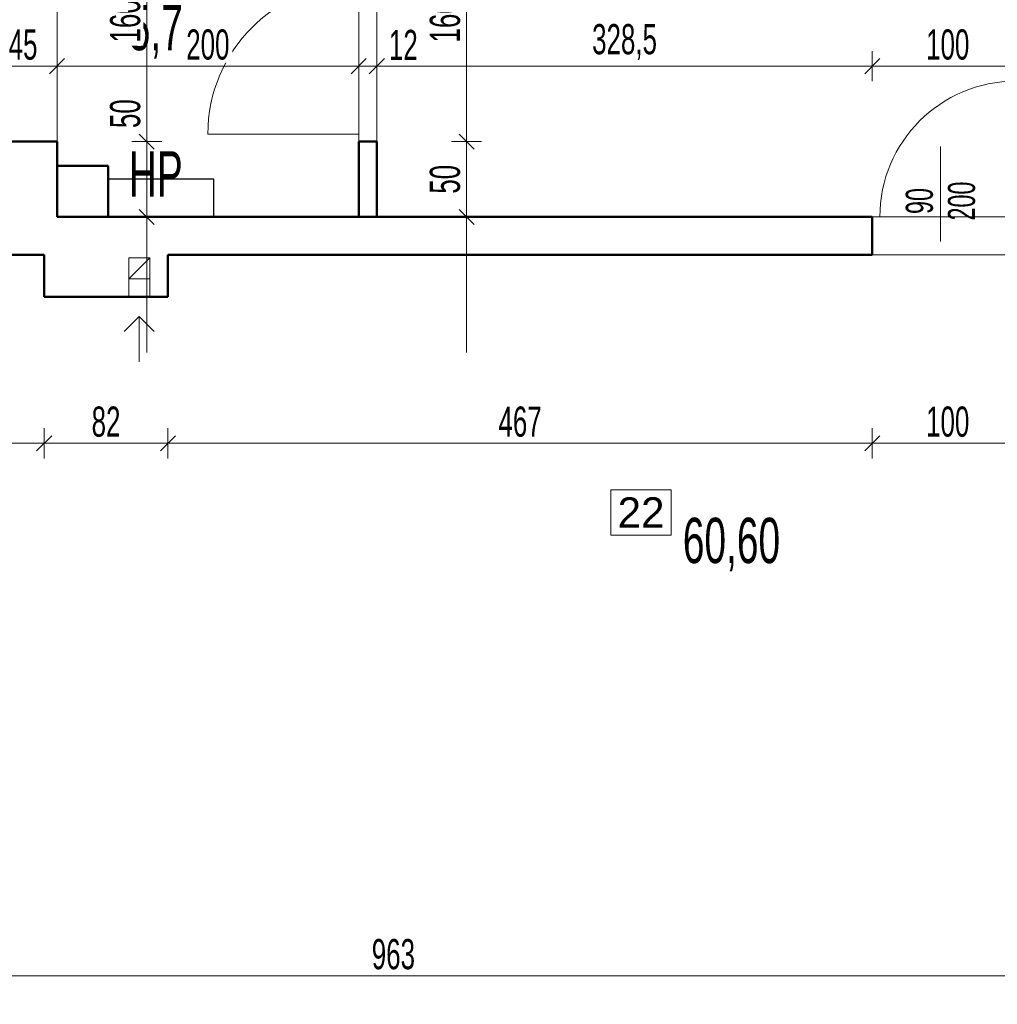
# Model space of a CAD drawing. Header units: millimetres. Extents: x 72202 to 304796, y 21658 to 519946.
# Tile 50 of 139: x 195062 to 195710, y 208628 to 209281. Entities that reach past the tile are written whole.
import ezdxf

# ---------------------------------------------------------------- set-up
doc = ezdxf.new("R2010")
doc.units = ezdxf.units.MM
doc.layers.get('0').update_dxf_attribs({"color": 253})
doc.layers.get('Defpoints').update_dxf_attribs({"color": 253})
for name, color, linetype, lineweight in [('DRZWI I OKNA OPISY', 253, 'Continuous', 9), ('linia - gruba - projektowana', 253, 'Continuous', 50), ('LINIA CIENKA', 7, 'Continuous', 13), ('LINIA WYMIAROWANIE', 253, 'Continuous', 9), ('OPISY', 253, 'Continuous', 9)]:
    doc.layers.add(name, color=color, linetype=linetype, lineweight=lineweight)
doc.layers.add('LINIA-NIE DRUKOWAĆ', color=253, linetype='Continuous', lineweight=20, plot=False)
doc.styles.add('simplex', font='arial.ttf')
doc.styles.get("Standard").update_dxf_attribs({"font": 'ARIALN.TTF', "width": 0.75})
doc.dimstyles.new('sebek100', dxfattribs={"dimtxt": 17, "dimasz": 10, "dimexe": 10, "dimexo": 20, "dimgap": 4, "dimtad": 1, "dimrnd": 0.5, "dimtxsty": 'Standard', "dimblk": 'OBLIQUE', "dimcen": 8, "dimclre": 1, "dimazin": 0, "dimtm": 1e-09, "dimtfac": 1, "dimtix": 1, "dimtmove": 1, "dimatfit": 3, "dimldrblk": 'zas', "dimfxl": 10, "dimfxlon": 1, "dimtolj": 2, "dimlwd": -1, "dimlwe": -1, "dimarcsym": 0})

# ---------------------------------------------------------------- blocks, each defined once
blk = doc.blocks.new('_Oblique')
at = {"color": 0, "linetype": 'ByBlock', "lineweight": -2}
blk.add_line((-0.5, -0.5), (0.5, 0.5), dxfattribs=at)
blk = doc.blocks.new('*D539')
at = {"layer": 'Defpoints', "color": 0, "lineweight": -3, "ltscale": 4, "transparency": 16777216}
for p in [(194828.29, 209124.85), (195078.29, 209124.85), (195078.29, 208999.85)]:
    blk.add_point(p, dxfattribs=at)
at = {"layer": 'LINIA WYMIAROWANIE', "ltscale": 4, "transparency": 16777216}
for p, q in [((194828.29, 209009.85), (194828.29, 208989.85)), ((195078.29, 209009.85), (195078.29, 208989.85))]:
    blk.add_line(p, q, dxfattribs=at)
at = {"layer": 'LINIA WYMIAROWANIE', "color": 0, "ltscale": 4, "transparency": 16777216}
blk.add_line((194828.29, 208999.85), (195078.29, 208999.85), dxfattribs=at)
at = {"layer": 'LINIA WYMIAROWANIE', "color": 0, "ltscale": 4, "transparency": 16777216, "xscale": 10, "yscale": 10, "zscale": 10, "rotation": 180}
blk.add_blockref('_Oblique', (194828.29, 208999.85), dxfattribs=at)
at = {"layer": 'LINIA WYMIAROWANIE', "color": 0, "ltscale": 4, "transparency": 16777216, "xscale": 10, "yscale": 10, "zscale": 10}
blk.add_blockref('_Oblique', (195078.29, 208999.85), dxfattribs=at)
at = {"layer": 'LINIA WYMIAROWANIE', "color": 0, "lineweight": -3, "ltscale": 4, "transparency": 16777216, "insert": (194953.29, 209014.06), "char_height": 20, "attachment_point": 5, "bg_fill": 3, "box_fill_scale": 1.1, "bg_fill_color": 256, "bg_fill_true_color": 13158600, "bg_fill_transparency": 0}
blk.add_mtext('\\A2;250', dxfattribs=at)
blk = doc.blocks.new('zas')
blk = doc.blocks.new('*D540')
at = {"layer": 'Defpoints', "color": 0, "lineweight": -3, "ltscale": 4, "transparency": 16777216}
for p in [(195078.29, 209124.85), (195160.29, 209096.85), (195160.29, 208999.85)]:
    blk.add_point(p, dxfattribs=at)
at = {"layer": 'LINIA WYMIAROWANIE', "ltscale": 4, "transparency": 16777216}
for p, q in [((195078.29, 209009.85), (195078.29, 208989.85)), ((195160.29, 209009.85), (195160.29, 208989.85))]:
    blk.add_line(p, q, dxfattribs=at)
at = {"layer": 'LINIA WYMIAROWANIE', "color": 0, "ltscale": 4, "transparency": 16777216}
blk.add_line((195078.29, 208999.85), (195160.29, 208999.85), dxfattribs=at)
at = {"layer": 'LINIA WYMIAROWANIE', "color": 0, "ltscale": 4, "transparency": 16777216, "xscale": 10, "yscale": 10, "zscale": 10, "rotation": 180}
blk.add_blockref('_Oblique', (195078.29, 208999.85), dxfattribs=at)
at = {"layer": 'LINIA WYMIAROWANIE', "color": 0, "ltscale": 4, "transparency": 16777216, "xscale": 10, "yscale": 10, "zscale": 10}
blk.add_blockref('_Oblique', (195160.29, 208999.85), dxfattribs=at)
at = {"layer": 'LINIA WYMIAROWANIE', "color": 0, "lineweight": -3, "ltscale": 4, "transparency": 16777216, "insert": (195119.29, 209014.06), "char_height": 20, "attachment_point": 5, "bg_fill": 3, "box_fill_scale": 1.1, "bg_fill_color": 256, "bg_fill_true_color": 13158600, "bg_fill_transparency": 0}
blk.add_mtext('\\A2;82', dxfattribs=at)
blk = doc.blocks.new('*D541')
at = {"layer": 'Defpoints', "color": 0, "lineweight": -3, "ltscale": 4, "transparency": 16777216}
for p in [(195627.29, 209137.35), (195160.29, 209096.85), (195627.29, 208999.85)]:
    blk.add_point(p, dxfattribs=at)
at = {"layer": 'LINIA WYMIAROWANIE', "ltscale": 4, "transparency": 16777216}
for p, q in [((195160.29, 209009.85), (195160.29, 208989.85)), ((195627.29, 209009.85), (195627.29, 208989.85))]:
    blk.add_line(p, q, dxfattribs=at)
at = {"layer": 'LINIA WYMIAROWANIE', "color": 0, "ltscale": 4, "transparency": 16777216}
blk.add_line((195160.29, 208999.85), (195627.29, 208999.85), dxfattribs=at)
at = {"layer": 'LINIA WYMIAROWANIE', "color": 0, "ltscale": 4, "transparency": 16777216, "xscale": 10, "yscale": 10, "zscale": 10, "rotation": 180}
blk.add_blockref('_Oblique', (195160.29, 208999.85), dxfattribs=at)
at = {"layer": 'LINIA WYMIAROWANIE', "color": 0, "ltscale": 4, "transparency": 16777216, "xscale": 10, "yscale": 10, "zscale": 10}
blk.add_blockref('_Oblique', (195627.29, 208999.85), dxfattribs=at)
at = {"layer": 'LINIA WYMIAROWANIE', "color": 0, "lineweight": -3, "ltscale": 4, "transparency": 16777216, "insert": (195393.79, 209014.06), "char_height": 20, "attachment_point": 5, "bg_fill": 3, "box_fill_scale": 1.1, "bg_fill_color": 256, "bg_fill_true_color": 13158600, "bg_fill_transparency": 0}
blk.add_mtext('\\A2;467', dxfattribs=at)
blk = doc.blocks.new('*D542')
at = {"layer": 'Defpoints', "color": 0, "lineweight": -3, "ltscale": 4, "transparency": 16777216}
for p in [(195627.29, 209137.35), (195727.29, 209137.35), (195727.29, 208999.85)]:
    blk.add_point(p, dxfattribs=at)
at = {"layer": 'LINIA WYMIAROWANIE', "ltscale": 4, "transparency": 16777216}
for p, q in [((195627.29, 209009.85), (195627.29, 208989.85)), ((195727.29, 209009.85), (195727.29, 208989.85))]:
    blk.add_line(p, q, dxfattribs=at)
at = {"layer": 'LINIA WYMIAROWANIE', "color": 0, "ltscale": 4, "transparency": 16777216}
blk.add_line((195627.29, 208999.85), (195727.29, 208999.85), dxfattribs=at)
at = {"layer": 'LINIA WYMIAROWANIE', "color": 0, "ltscale": 4, "transparency": 16777216, "xscale": 10, "yscale": 10, "zscale": 10, "rotation": 180}
blk.add_blockref('_Oblique', (195627.29, 208999.85), dxfattribs=at)
at = {"layer": 'LINIA WYMIAROWANIE', "color": 0, "ltscale": 4, "transparency": 16777216, "xscale": 10, "yscale": 10, "zscale": 10}
blk.add_blockref('_Oblique', (195727.29, 208999.85), dxfattribs=at)
at = {"layer": 'LINIA WYMIAROWANIE', "color": 0, "lineweight": -3, "ltscale": 4, "transparency": 16777216, "insert": (195677.29, 209014.06), "char_height": 20, "attachment_point": 5, "bg_fill": 3, "box_fill_scale": 1.1, "bg_fill_color": 256, "bg_fill_true_color": 13158600, "bg_fill_transparency": 0}
blk.add_mtext('\\A2;100', dxfattribs=at)
blk = doc.blocks.new('*D559')
at = {"layer": 'Defpoints', "color": 0, "lineweight": -3, "ltscale": 4, "transparency": 16777216}
for p in [(194828.29, 208681.24), (195791.29, 208681.24), (195791.29, 208646.85)]:
    blk.add_point(p, dxfattribs=at)
at = {"layer": 'LINIA WYMIAROWANIE', "ltscale": 4, "transparency": 16777216}
for p, q in [((194828.29, 208656.85), (194828.29, 208636.85)), ((195791.29, 208656.85), (195791.29, 208636.85))]:
    blk.add_line(p, q, dxfattribs=at)
at = {"layer": 'LINIA WYMIAROWANIE', "color": 0, "ltscale": 4, "transparency": 16777216}
blk.add_line((194828.29, 208646.85), (195791.29, 208646.85), dxfattribs=at)
at = {"layer": 'LINIA WYMIAROWANIE', "color": 0, "ltscale": 4, "transparency": 16777216, "xscale": 10, "yscale": 10, "zscale": 10, "rotation": 180}
blk.add_blockref('_Oblique', (194828.29, 208646.85), dxfattribs=at)
at = {"layer": 'LINIA WYMIAROWANIE', "color": 0, "ltscale": 4, "transparency": 16777216, "xscale": 10, "yscale": 10, "zscale": 10}
blk.add_blockref('_Oblique', (195791.29, 208646.85), dxfattribs=at)
at = {"layer": 'LINIA WYMIAROWANIE', "color": 0, "lineweight": -3, "ltscale": 4, "transparency": 16777216, "insert": (195309.79, 208661.06), "char_height": 20, "attachment_point": 5, "bg_fill": 3, "box_fill_scale": 1.1, "bg_fill_color": 256, "bg_fill_true_color": 13158600, "bg_fill_transparency": 0}
blk.add_mtext('\\A2;963', dxfattribs=at)
blk = doc.blocks.new('*D564')
at = {"layer": 'Defpoints', "color": 0, "lineweight": -3, "ltscale": 4, "transparency": 16777216}
for p in [(195086.79, 209249.85), (195086.79, 209199.85), (195041.79, 209169.85)]:
    blk.add_point(p, dxfattribs=at)
at = {"layer": 'LINIA WYMIAROWANIE', "ltscale": 4, "transparency": 16777216}
for p, q in [((195041.79, 209239.85), (195041.79, 209259.85)), ((195086.79, 209239.85), (195086.79, 209259.85))]:
    blk.add_line(p, q, dxfattribs=at)
at = {"layer": 'LINIA WYMIAROWANIE', "color": 0, "ltscale": 4, "transparency": 16777216}
blk.add_line((195041.79, 209249.85), (195086.79, 209249.85), dxfattribs=at)
at = {"layer": 'LINIA WYMIAROWANIE', "color": 0, "ltscale": 4, "transparency": 16777216, "xscale": 10, "yscale": 10, "zscale": 10, "rotation": 180}
blk.add_blockref('_Oblique', (195041.79, 209249.85), dxfattribs=at)
at = {"layer": 'LINIA WYMIAROWANIE', "color": 0, "ltscale": 4, "transparency": 16777216, "xscale": 10, "yscale": 10, "zscale": 10}
blk.add_blockref('_Oblique', (195086.79, 209249.85), dxfattribs=at)
at = {"layer": 'LINIA WYMIAROWANIE', "color": 0, "lineweight": -3, "ltscale": 4, "transparency": 16777216, "insert": (195064.29, 209264.02), "char_height": 20, "attachment_point": 5, "bg_fill": 3, "box_fill_scale": 1.1, "bg_fill_color": 256, "bg_fill_true_color": 13158600, "bg_fill_transparency": 0}
blk.add_mtext('\\A2;45', dxfattribs=at)
blk = doc.blocks.new('*D565')
at = {"layer": 'Defpoints', "color": 0, "lineweight": -3, "ltscale": 4, "transparency": 16777216}
for p in [(195286.79, 209249.85), (195086.79, 209199.85), (195286.79, 209174.85)]:
    blk.add_point(p, dxfattribs=at)
at = {"layer": 'LINIA WYMIAROWANIE', "ltscale": 4, "transparency": 16777216}
for p, q in [((195086.79, 209239.85), (195086.79, 209259.85)), ((195286.79, 209239.85), (195286.79, 209259.85))]:
    blk.add_line(p, q, dxfattribs=at)
at = {"layer": 'LINIA WYMIAROWANIE', "color": 0, "ltscale": 4, "transparency": 16777216}
blk.add_line((195086.79, 209249.85), (195286.79, 209249.85), dxfattribs=at)
at = {"layer": 'LINIA WYMIAROWANIE', "color": 0, "ltscale": 4, "transparency": 16777216, "xscale": 10, "yscale": 10, "zscale": 10, "rotation": 180}
blk.add_blockref('_Oblique', (195086.79, 209249.85), dxfattribs=at)
at = {"layer": 'LINIA WYMIAROWANIE', "color": 0, "ltscale": 4, "transparency": 16777216, "xscale": 10, "yscale": 10, "zscale": 10}
blk.add_blockref('_Oblique', (195286.79, 209249.85), dxfattribs=at)
at = {"layer": 'LINIA WYMIAROWANIE', "color": 0, "lineweight": -3, "ltscale": 4, "transparency": 16777216, "insert": (195186.79, 209264.06), "char_height": 20, "attachment_point": 5, "bg_fill": 3, "box_fill_scale": 1.1, "bg_fill_color": 256, "bg_fill_true_color": 13158600, "bg_fill_transparency": 0}
blk.add_mtext('\\A2;200', dxfattribs=at)
blk = doc.blocks.new('*D566')
at = {"layer": 'Defpoints', "color": 0, "lineweight": -3, "ltscale": 4, "transparency": 16777216}
for p in [(195298.79, 209249.85), (195286.79, 209174.85), (195298.79, 209174.85)]:
    blk.add_point(p, dxfattribs=at)
at = {"layer": 'LINIA WYMIAROWANIE', "ltscale": 4, "transparency": 16777216}
for p, q in [((195286.79, 209239.85), (195286.79, 209259.85)), ((195298.79, 209239.85), (195298.79, 209259.85))]:
    blk.add_line(p, q, dxfattribs=at)
at = {"layer": 'LINIA WYMIAROWANIE', "color": 0, "ltscale": 4, "transparency": 16777216}
blk.add_line((195286.79, 209249.85), (195298.79, 209249.85), dxfattribs=at)
at = {"layer": 'LINIA WYMIAROWANIE', "color": 0, "ltscale": 4, "transparency": 16777216, "xscale": 10, "yscale": 10, "zscale": 10, "rotation": 180}
blk.add_blockref('_Oblique', (195286.79, 209249.85), dxfattribs=at)
at = {"layer": 'LINIA WYMIAROWANIE', "color": 0, "lineweight": -3, "ltscale": 4, "transparency": 16777216, "insert": (195316.4, 209263.89), "char_height": 20, "attachment_point": 5, "bg_fill": 3, "box_fill_scale": 1.1, "bg_fill_color": 256, "bg_fill_true_color": 13158600, "bg_fill_transparency": 0}
blk.add_mtext('\\A2;12', dxfattribs=at)
at = {"layer": 'LINIA WYMIAROWANIE', "color": 0, "ltscale": 4, "transparency": 16777216, "xscale": 10, "yscale": 10, "zscale": 10}
blk.add_blockref('_Oblique', (195298.79, 209249.85), dxfattribs=at)
blk = doc.blocks.new('*D567')
at = {"layer": 'Defpoints', "color": 0, "lineweight": -3, "ltscale": 4, "transparency": 16777216}
for p in [(195078.29, 209124.85), (195008.29, 208491.85), (195024.79, 208491.85)]:
    blk.add_point(p, dxfattribs=at)
at = {"layer": 'LINIA WYMIAROWANIE', "ltscale": 4, "transparency": 16777216}
for p, q in [((195018.29, 209124.85), (194998.29, 209124.85)), ((195008.29, 208491.85), (194998.29, 208491.85))]:
    blk.add_line(p, q, dxfattribs=at)
at = {"layer": 'LINIA WYMIAROWANIE', "color": 0, "ltscale": 4, "transparency": 16777216}
blk.add_line((195008.29, 209124.85), (195008.29, 208491.85), dxfattribs=at)
at = {"layer": 'LINIA WYMIAROWANIE', "color": 0, "ltscale": 4, "transparency": 16777216, "xscale": 10, "yscale": 10, "zscale": 10}
for p, rotation in [((195008.29, 209124.85), 90), ((195008.29, 208491.85), 270)]:
    blk.add_blockref('_Oblique', p, dxfattribs=dict(at, rotation=rotation))
at = {"layer": 'LINIA WYMIAROWANIE', "color": 0, "lineweight": -3, "ltscale": 4, "transparency": 16777216, "insert": (194994.08, 208808.35), "char_height": 20, "attachment_point": 5, "rotation": 90, "bg_fill": 3, "box_fill_scale": 1.1, "bg_fill_color": 256, "bg_fill_true_color": 13158600, "bg_fill_transparency": 0}
blk.add_mtext('\\A2;633', dxfattribs=at)
blk = doc.blocks.new('*D573')
at = {"layer": 'Defpoints', "color": 0, "lineweight": -3, "ltscale": 4, "transparency": 16777216}
for p in [(195627.29, 209249.85), (195298.79, 209149.85), (195627.29, 209137.35)]:
    blk.add_point(p, dxfattribs=at)
at = {"layer": 'LINIA WYMIAROWANIE', "ltscale": 4, "transparency": 16777216}
for p, q in [((195298.79, 209239.85), (195298.79, 209259.85)), ((195627.29, 209239.85), (195627.29, 209259.85))]:
    blk.add_line(p, q, dxfattribs=at)
at = {"layer": 'LINIA WYMIAROWANIE', "color": 0, "ltscale": 4, "transparency": 16777216}
blk.add_line((195298.79, 209249.85), (195627.29, 209249.85), dxfattribs=at)
at = {"layer": 'LINIA WYMIAROWANIE', "color": 0, "ltscale": 4, "transparency": 16777216, "xscale": 10, "yscale": 10, "zscale": 10, "rotation": 180}
blk.add_blockref('_Oblique', (195298.79, 209249.85), dxfattribs=at)
at = {"layer": 'LINIA WYMIAROWANIE', "color": 0, "ltscale": 4, "transparency": 16777216, "xscale": 10, "yscale": 10, "zscale": 10}
blk.add_blockref('_Oblique', (195627.29, 209249.85), dxfattribs=at)
at = {"layer": 'LINIA WYMIAROWANIE', "color": 0, "lineweight": -3, "ltscale": 4, "transparency": 16777216, "insert": (195463.04, 209265.87), "char_height": 20, "attachment_point": 5, "bg_fill": 3, "box_fill_scale": 1.1, "bg_fill_color": 256, "bg_fill_true_color": 13158600, "bg_fill_transparency": 0}
blk.add_mtext('\\A2;328,5', dxfattribs=at)
blk = doc.blocks.new('*D471')
at = {"layer": 'Defpoints', "color": 0, "lineweight": -3, "ltscale": 4, "transparency": 16777216}
for p in [(195727.29, 209249.85), (195627.29, 209137.35), (195727.29, 209137.35)]:
    blk.add_point(p, dxfattribs=at)
at = {"layer": 'LINIA WYMIAROWANIE', "ltscale": 4, "transparency": 16777216}
for p, q in [((195627.29, 209239.85), (195627.29, 209259.85)), ((195727.29, 209239.85), (195727.29, 209259.85))]:
    blk.add_line(p, q, dxfattribs=at)
at = {"layer": 'LINIA WYMIAROWANIE', "color": 0, "ltscale": 4, "transparency": 16777216}
blk.add_line((195627.29, 209249.85), (195727.29, 209249.85), dxfattribs=at)
at = {"layer": 'LINIA WYMIAROWANIE', "color": 0, "ltscale": 4, "transparency": 16777216, "xscale": 10, "yscale": 10, "zscale": 10, "rotation": 180}
blk.add_blockref('_Oblique', (195627.29, 209249.85), dxfattribs=at)
at = {"layer": 'LINIA WYMIAROWANIE', "color": 0, "ltscale": 4, "transparency": 16777216, "xscale": 10, "yscale": 10, "zscale": 10}
blk.add_blockref('_Oblique', (195727.29, 209249.85), dxfattribs=at)
at = {"layer": 'LINIA WYMIAROWANIE', "color": 0, "lineweight": -3, "ltscale": 4, "transparency": 16777216, "insert": (195677.29, 209264.06), "char_height": 20, "attachment_point": 5, "bg_fill": 3, "box_fill_scale": 1.1, "bg_fill_color": 256, "bg_fill_true_color": 13158600, "bg_fill_transparency": 0}
blk.add_mtext('\\A2;100', dxfattribs=at)
blk = doc.blocks.new('*D579')
at = {"layer": 'Defpoints', "color": 0, "lineweight": -3, "ltscale": 4, "transparency": 16777216}
for p in [(195298.79, 209359.85), (195298.79, 209199.85), (195358.29, 209199.85)]:
    blk.add_point(p, dxfattribs=at)
at = {"layer": 'LINIA WYMIAROWANIE', "ltscale": 4, "transparency": 16777216}
for p, q in [((195348.29, 209359.85), (195368.29, 209359.85)), ((195348.29, 209199.85), (195368.29, 209199.85))]:
    blk.add_line(p, q, dxfattribs=at)
at = {"layer": 'LINIA WYMIAROWANIE', "color": 0, "ltscale": 4, "transparency": 16777216}
blk.add_line((195358.29, 209359.85), (195358.29, 209199.85), dxfattribs=at)
at = {"layer": 'LINIA WYMIAROWANIE', "color": 0, "ltscale": 4, "transparency": 16777216, "xscale": 10, "yscale": 10, "zscale": 10}
for p, rotation in [((195358.29, 209359.85), 90), ((195358.29, 209199.85), 270)]:
    blk.add_blockref('_Oblique', p, dxfattribs=dict(at, rotation=rotation))
at = {"layer": 'LINIA WYMIAROWANIE', "color": 0, "lineweight": -3, "ltscale": 4, "transparency": 16777216, "insert": (195344.08, 209279.85), "char_height": 20, "attachment_point": 5, "rotation": 90, "bg_fill": 3, "box_fill_scale": 1.1, "bg_fill_color": 256, "bg_fill_true_color": 13158600, "bg_fill_transparency": 0}
blk.add_mtext('\\A2;160', dxfattribs=at)
blk = doc.blocks.new('*D580')
at = {"layer": 'Defpoints', "color": 0, "lineweight": -3, "ltscale": 4, "transparency": 16777216}
for p in [(195298.79, 209199.85), (195344.17, 209149.85), (195358.29, 209149.85)]:
    blk.add_point(p, dxfattribs=at)
at = {"layer": 'LINIA WYMIAROWANIE', "ltscale": 4, "transparency": 16777216}
for p, q in [((195348.29, 209199.85), (195368.29, 209199.85)), ((195358.29, 209149.85), (195368.29, 209149.85))]:
    blk.add_line(p, q, dxfattribs=at)
at = {"layer": 'LINIA WYMIAROWANIE', "color": 0, "ltscale": 4, "transparency": 16777216}
blk.add_line((195358.29, 209199.85), (195358.29, 209149.85), dxfattribs=at)
at = {"layer": 'LINIA WYMIAROWANIE', "color": 0, "ltscale": 4, "transparency": 16777216, "xscale": 10, "yscale": 10, "zscale": 10}
for p, rotation in [((195358.29, 209199.85), 90), ((195358.29, 209149.85), 270)]:
    blk.add_blockref('_Oblique', p, dxfattribs=dict(at, rotation=rotation))
at = {"layer": 'LINIA WYMIAROWANIE', "color": 0, "lineweight": -3, "ltscale": 4, "transparency": 16777216, "insert": (195344.08, 209174.85), "char_height": 20, "attachment_point": 5, "rotation": 90, "bg_fill": 3, "box_fill_scale": 1.1, "bg_fill_color": 256, "bg_fill_true_color": 13158600, "bg_fill_transparency": 0}
blk.add_mtext('\\A2;50', dxfattribs=at)
blk = doc.blocks.new('*D582')
at = {"layer": 'Defpoints', "color": 0, "lineweight": -3, "ltscale": 4, "transparency": 16777216}
for p in [(195086.79, 209359.85), (195070.29, 209199.85), (195146.29, 209199.85)]:
    blk.add_point(p, dxfattribs=at)
at = {"layer": 'LINIA WYMIAROWANIE', "ltscale": 4, "transparency": 16777216}
for p, q in [((195136.29, 209359.85), (195156.29, 209359.85)), ((195136.29, 209199.85), (195156.29, 209199.85))]:
    blk.add_line(p, q, dxfattribs=at)
at = {"layer": 'LINIA WYMIAROWANIE', "color": 0, "ltscale": 4, "transparency": 16777216}
blk.add_line((195146.29, 209359.85), (195146.29, 209199.85), dxfattribs=at)
at = {"layer": 'LINIA WYMIAROWANIE', "color": 0, "ltscale": 4, "transparency": 16777216, "xscale": 10, "yscale": 10, "zscale": 10}
for p, rotation in [((195146.29, 209359.85), 90), ((195146.29, 209199.85), 270)]:
    blk.add_blockref('_Oblique', p, dxfattribs=dict(at, rotation=rotation))
at = {"layer": 'LINIA WYMIAROWANIE', "color": 0, "lineweight": -3, "ltscale": 4, "transparency": 16777216, "insert": (195132.08, 209279.85), "char_height": 20, "attachment_point": 5, "rotation": 90, "bg_fill": 3, "box_fill_scale": 1.1, "bg_fill_color": 256, "bg_fill_true_color": 13158600, "bg_fill_transparency": 0}
blk.add_mtext('\\A2;160', dxfattribs=at)
blk = doc.blocks.new('*D583')
at = {"layer": 'Defpoints', "color": 0, "lineweight": -3, "ltscale": 4, "transparency": 16777216}
for p in [(195070.29, 209199.85), (195086.79, 209149.85), (195146.29, 209149.85)]:
    blk.add_point(p, dxfattribs=at)
at = {"layer": 'LINIA WYMIAROWANIE', "ltscale": 4, "transparency": 16777216}
for p, q in [((195136.29, 209199.85), (195156.29, 209199.85)), ((195136.29, 209149.85), (195156.29, 209149.85))]:
    blk.add_line(p, q, dxfattribs=at)
at = {"layer": 'LINIA WYMIAROWANIE', "color": 0, "ltscale": 4, "transparency": 16777216}
blk.add_line((195146.29, 209199.85), (195146.29, 209149.85), dxfattribs=at)
at = {"layer": 'LINIA WYMIAROWANIE', "color": 0, "ltscale": 4, "transparency": 16777216, "xscale": 10, "yscale": 10, "zscale": 10, "rotation": 270}
blk.add_blockref('_Oblique', (195146.29, 209149.85), dxfattribs=at)
at = {"layer": 'LINIA WYMIAROWANIE', "color": 0, "lineweight": -3, "ltscale": 4, "transparency": 16777216, "insert": (195132.08, 209218.35), "char_height": 20, "attachment_point": 5, "rotation": 90, "bg_fill": 3, "box_fill_scale": 1.1, "bg_fill_color": 256, "bg_fill_true_color": 13158600, "bg_fill_transparency": 0}
blk.add_mtext('\\A2;50', dxfattribs=at)
at = {"layer": 'LINIA WYMIAROWANIE', "color": 0, "ltscale": 4, "transparency": 16777216, "xscale": 10, "yscale": 10, "zscale": 10, "rotation": 90}
blk.add_blockref('_Oblique', (195146.29, 209199.85), dxfattribs=at)

msp = doc.modelspace()

# ---------------------------------------------------------------- linework, layer by layer
at = {"layer": 'linia - gruba - projektowana'}
for p, q in [((195086.792, 209199.85), (195053.792, 209199.85)), ((195086.792, 209149.85), (195086.792, 209199.85)), ((195286.792, 209149.85), (195286.792, 209199.85)), ((195286.792, 209199.85), (195298.792, 209199.85)), ((195298.792, 209149.85), (195298.792, 209199.85)), ((195120.792, 209183.85), (195086.792, 209183.85)), ((195120.792, 209149.85), (195120.792, 209183.85)), ((195627.292, 209149.85), (195086.792, 209149.85)), ((195627.292, 209149.85), (195627.292, 209124.85)), ((195078.292, 209124.85), (194828.292, 209124.85)), ((195078.292, 209124.85), (195078.292, 209096.85)), ((195627.292, 209124.85), (195160.292, 209124.85)), ((195160.292, 209124.85), (195160.292, 209096.85)), ((195160.292, 209096.85), (195078.292, 209096.85))]:
    msp.add_line(p, q, dxfattribs=at)
at = {"layer": 'LINIA CIENKA'}
for p, q in [((195286.792, 209204.85), (195186.792, 209204.85)), ((195286.792, 209199.85), (195286.792, 209204.85)), ((195627.292, 209149.85), (195632.292, 209149.85)), ((195148.292, 209122.85), (195134.292, 209108.85)), ((195134.292, 209108.85), (195134.292, 209096.85)), ((195148.292, 209108.85), (195148.292, 209096.85)), ((195131.292, 209073.85), (195141.292, 209083.85)), ((195141.292, 209083.85), (195141.292, 209053.85)), ((195151.292, 209073.85), (195141.292, 209083.85))]:
    msp.add_line(p, q, dxfattribs=at)
msp.add_lwpolyline([(195134.292, 209122.85), (195148.292, 209122.85), (195148.292, 209108.85), (195134.292, 209108.85)], close=True, dxfattribs=at)
for centre, radius in [((195286.792, 209204.85), 100), ((195722.292, 209149.85), 90)]:
    msp.add_arc(centre, radius, 90, 180, dxfattribs=at)
at = {"layer": 'LINIA-NIE DRUKOWAĆ'}
for p, q in [((195358.292, 209060.073), (195358.292, 209516.735)), ((198833.08, 209249.85), (194596.276, 209249.85)), ((198833.08, 208999.85), (194433.292, 208999.85))]:
    msp.add_line(p, q, dxfattribs=at)
for points in [[(198798.62, 209829.896), (198828.234, 209556.496), (198382.839, 209508.252), (198382.839, 208491.85), (198096.792, 208491.85), (198096.792, 209149.85), (197833.292, 209149.85), (197790.226, 209174.676), (197749.471, 209190.215), (197704.792, 209199.85), (197504.792, 209199.85), (197437.574, 209182.479), (197409.152, 209169.648), (197376.292, 209149.85), (196716.292, 209149.85), (196655.011, 209182.479), (196587.792, 209199.85), (196503.525, 209209.226), (196442.27, 209207.485), (196387.792, 209207.485), (196259.292, 209149.85), (195298.792, 209149.85), (195298.792, 209450.805), (198798.62, 209829.896)], [(195286.792, 209449.505), (195086.792, 209427.842), (195086.792, 209183.85), (195120.792, 209183.85), (195120.792, 209149.85), (195286.792, 209149.85), (195286.792, 209449.505)], [(195818.292, 209124.85), (195765.292, 209124.85), (195765.292, 209034.85), (195765.292, 209034.85), (195765.292, 209124.85), (195160.292, 209124.85), (195160.292, 209096.85), (195078.292, 209096.85), (195078.292, 209124.85), (194828.292, 209124.85), (194828.292, 208491.85), (195765.292, 208491.85), (195765.292, 208559.85), (195791.292, 208559.85), (195791.292, 209034.85), (195765.292, 209034.85)], [(194483.292, 208646.85), (199068.44, 208646.85)]]:
    msp.add_lwpolyline(points, dxfattribs=at)
at = {"layer": 'OPISY'}
msp.add_lwpolyline([(195453.992, 208969.006), (195453.992, 208939.006), (195493.992, 208939.006), (195493.992, 208969.006)], close=True, dxfattribs=at)

# ---------------------------------------------------------------- texts
at = {"layer": 'LINIA-NIE DRUKOWAĆ', "char_height": 30, "width": 125.07, "attachment_point": 1}
for s, insert in [('5,7', (195134.344, 209290.398)), ('60,60', (195501.667, 208950.424))]:
    msp.add_mtext(s, dxfattribs=dict(at, insert=insert))
at = {"layer": 'OPISY', "insert": (195473.992, 208954.006), "char_height": 20, "width": 40, "attachment_point": 5, "style": 'simplex'}
msp.add_mtext('22', dxfattribs=at)

# ---------------------------------------------------------------- next in the draw order: dimensions: what is measured, and where the dimension line sits
at = {"layer": 'LINIA WYMIAROWANIE', "lineweight": -3, "ltscale": 4}
for base, p1, p2, picture, middle in [((195086.792, 209249.85), (195041.792, 209169.85), (195086.792, 209199.85), '*D564', (195064.292, 209264.021)), ((195078.292, 208999.85), (194828.292, 209124.85), (195078.292, 209124.85), '*D539', (194953.292, 209014.062)), ((195791.292, 208646.85), (194828.292, 208681.238), (195791.292, 208681.238), '*D559', (195309.792, 208661.062))]:
    dim = msp.add_linear_dim(base=base, p1=p1, p2=p2, dimstyle='sebek100', override={"dimtxt": 20, "dimrnd": 0, "dimclre": 256, "dimtfill": 1, "dimarcsym": 2}, dxfattribs=at)
    dim.commit()
    dim.dimension.update_dxf_attribs({"geometry": picture, "text_midpoint": middle})

# ---------------------------------------------------------------- next in the draw order: dimensions: what is measured, and where the dimension line sits
for base, p1, p2, picture, middle in [((195286.792, 209249.85), (195086.792, 209199.85), (195286.792, 209174.85), '*D565', (195186.792, 209264.062)), ((195160.292, 208999.85), (195078.292, 209124.85), (195160.292, 209096.85), '*D540', (195119.292, 209014.062))]:
    dim = msp.add_linear_dim(base=base, p1=p1, p2=p2, dimstyle='sebek100', override={"dimtxt": 20, "dimrnd": 0, "dimclre": 256, "dimtfill": 1, "dimarcsym": 2}, dxfattribs=at)
    dim.commit()
    dim.dimension.update_dxf_attribs({"geometry": picture, "text_midpoint": middle})

# ---------------------------------------------------------------- next in the draw order: linework, layer by layer
at = {"layer": 'LINIA-NIE DRUKOWAĆ'}
msp.add_line((195146.292, 209060.073), (195146.292, 209516.735), dxfattribs=at)

# ---------------------------------------------------------------- next in the draw order: dimensions: what is measured, and where the dimension line sits
at = {"layer": 'LINIA WYMIAROWANIE', "lineweight": -3, "ltscale": 4}
dim = msp.add_linear_dim(base=(195298.792, 209249.85), p1=(195286.792, 209174.85), p2=(195298.792, 209174.85), dimstyle='sebek100', override={"dimtxt": 20, "dimrnd": 0, "dimclre": 256, "dimtfill": 1, "dimarcsym": 2}, dxfattribs=at)
dim.commit()
dim.dimension.update_dxf_attribs({"geometry": '*D566', "text_midpoint": (195316.395, 209249.85), "dimtype": 160})
dim = msp.add_linear_dim(base=(195627.292, 208999.85), p1=(195160.292, 209096.85), p2=(195627.292, 209137.35), dimstyle='sebek100', override={"dimtxt": 20, "dimrnd": 0, "dimclre": 256, "dimfxl": 10, "dimtfill": 1, "dimarcsym": 2}, dxfattribs=at)
dim.commit()
dim.dimension.update_dxf_attribs({"geometry": '*D541', "text_midpoint": (195393.792, 209014.062)})
dim = msp.add_linear_dim(base=(195008.292, 208491.85), p1=(195078.292, 209124.85), p2=(195024.792, 208491.85), angle=90, dimstyle='sebek100', override={"dimtxt": 20, "dimrnd": 0, "dimclre": 256, "dimtfill": 1, "dimarcsym": 2}, dxfattribs=at)
dim.commit()
dim.dimension.update_dxf_attribs({"geometry": '*D567', "text_midpoint": (194994.081, 208808.35)})

# ---------------------------------------------------------------- next in the draw order: dimensions: what is measured, and where the dimension line sits
dim = msp.add_linear_dim(base=(195146.292, 209199.85), p1=(195086.792, 209359.85), p2=(195070.292, 209199.85), angle=90, dimstyle='sebek100', override={"dimtxt": 20, "dimrnd": 0, "dimclre": 256, "dimtfill": 1, "dimarcsym": 2}, dxfattribs=at)
dim.commit()
dim.dimension.update_dxf_attribs({"geometry": '*D582', "text_midpoint": (195132.081, 209279.85)})
dim = msp.add_linear_dim(base=(195727.292, 208999.85), p1=(195627.292, 209137.35), p2=(195727.292, 209137.35), dimstyle='sebek100', override={"dimtxt": 20, "dimrnd": 0, "dimclre": 256, "dimtfill": 1, "dimarcsym": 2}, dxfattribs=at)
dim.commit()
dim.dimension.update_dxf_attribs({"geometry": '*D542', "text_midpoint": (195677.292, 209014.062)})

# ---------------------------------------------------------------- next in the draw order: dimensions: what is measured, and where the dimension line sits
dim = msp.add_linear_dim(base=(195627.292, 209249.85), p1=(195298.792, 209149.85), p2=(195627.292, 209137.35), dimstyle='sebek100', override={"dimtxt": 20, "dimrnd": 0, "dimclre": 256, "dimtfill": 1, "dimarcsym": 2}, dxfattribs=at)
dim.commit()
dim.dimension.update_dxf_attribs({"geometry": '*D573', "text_midpoint": (195463.042, 209265.869)})
dim = msp.add_linear_dim(base=(195146.292, 209149.85), p1=(195070.292, 209199.85), p2=(195086.792, 209149.85), angle=90, dimstyle='sebek100', override={"dimtxt": 20, "dimrnd": 0, "dimclre": 256, "dimtfill": 1, "dimarcsym": 2}, dxfattribs=at)
dim.commit()
dim.dimension.update_dxf_attribs({"geometry": '*D583', "text_midpoint": (195146.292, 209218.346), "dimtype": 160})

# ---------------------------------------------------------------- next in the draw order: linework, layer by layer
at = {"layer": 'LINIA CIENKA', "lineweight": -3, "ltscale": 4}
msp.add_lwpolyline([(195120.792, 209149.85), (195190.792, 209149.85), (195190.792, 209174.85), (195120.792, 209174.85)], close=True, dxfattribs=at)

# ---------------------------------------------------------------- next in the draw order: texts
at = {"layer": 'OPISY', "insert": (195134.344, 209193.422), "char_height": 30, "width": 125.07, "attachment_point": 1}
msp.add_mtext('HP', dxfattribs=at)

# ---------------------------------------------------------------- next in the draw order: dimensions: what is measured, and where the dimension line sits
at = {"layer": 'LINIA WYMIAROWANIE', "lineweight": -3, "ltscale": 4}
dim = msp.add_linear_dim(base=(195358.292, 209199.85), p1=(195298.792, 209359.85), p2=(195298.792, 209199.85), angle=90, dimstyle='sebek100', override={"dimtxt": 20, "dimrnd": 0, "dimclre": 256, "dimtfill": 1, "dimarcsym": 2}, dxfattribs=at)
dim.commit()
dim.dimension.update_dxf_attribs({"geometry": '*D579', "text_midpoint": (195344.081, 209279.85)})
dim = msp.add_linear_dim(base=(195727.292, 209249.85), p1=(195627.292, 209137.35), p2=(195727.292, 209137.35), dimstyle='sebek100', override={"dimtxt": 20, "dimrnd": 0, "dimclre": 256, "dimtfill": 1, "dimarcsym": 2}, dxfattribs=at)
dim.commit()
dim.dimension.update_dxf_attribs({"geometry": '*D471', "text_midpoint": (195677.292, 209264.062)})

# ---------------------------------------------------------------- next in the draw order: linework, layer by layer
at = {"layer": 'DRZWI I OKNA OPISY'}
msp.add_line((195672.56, 209133.493), (195672.56, 209196.679), dxfattribs=at)

# ---------------------------------------------------------------- next in the draw order: texts
at = {"layer": 'DRZWI I OKNA OPISY', "char_height": 18, "width": 130, "attachment_point": 5, "rotation": 90}
for s, insert in [('200', (195686.546, 209160.432)), ('90', (195658.584, 209160.432))]:
    msp.add_mtext(s, dxfattribs=dict(at, insert=insert))

# ---------------------------------------------------------------- next in the draw order: dimensions: what is measured, and where the dimension line sits
at = {"layer": 'LINIA WYMIAROWANIE', "lineweight": -3, "ltscale": 4}
dim = msp.add_linear_dim(base=(195358.292, 209149.85), p1=(195298.792, 209199.85), p2=(195344.167, 209149.85), angle=90, dimstyle='sebek100', override={"dimtxt": 20, "dimrnd": 0, "dimclre": 256, "dimtfill": 1, "dimarcsym": 2}, dxfattribs=at)
dim.commit()
dim.dimension.update_dxf_attribs({"geometry": '*D580', "text_midpoint": (195344.081, 209174.85)})

doc.saveas('drawing.dxf')
